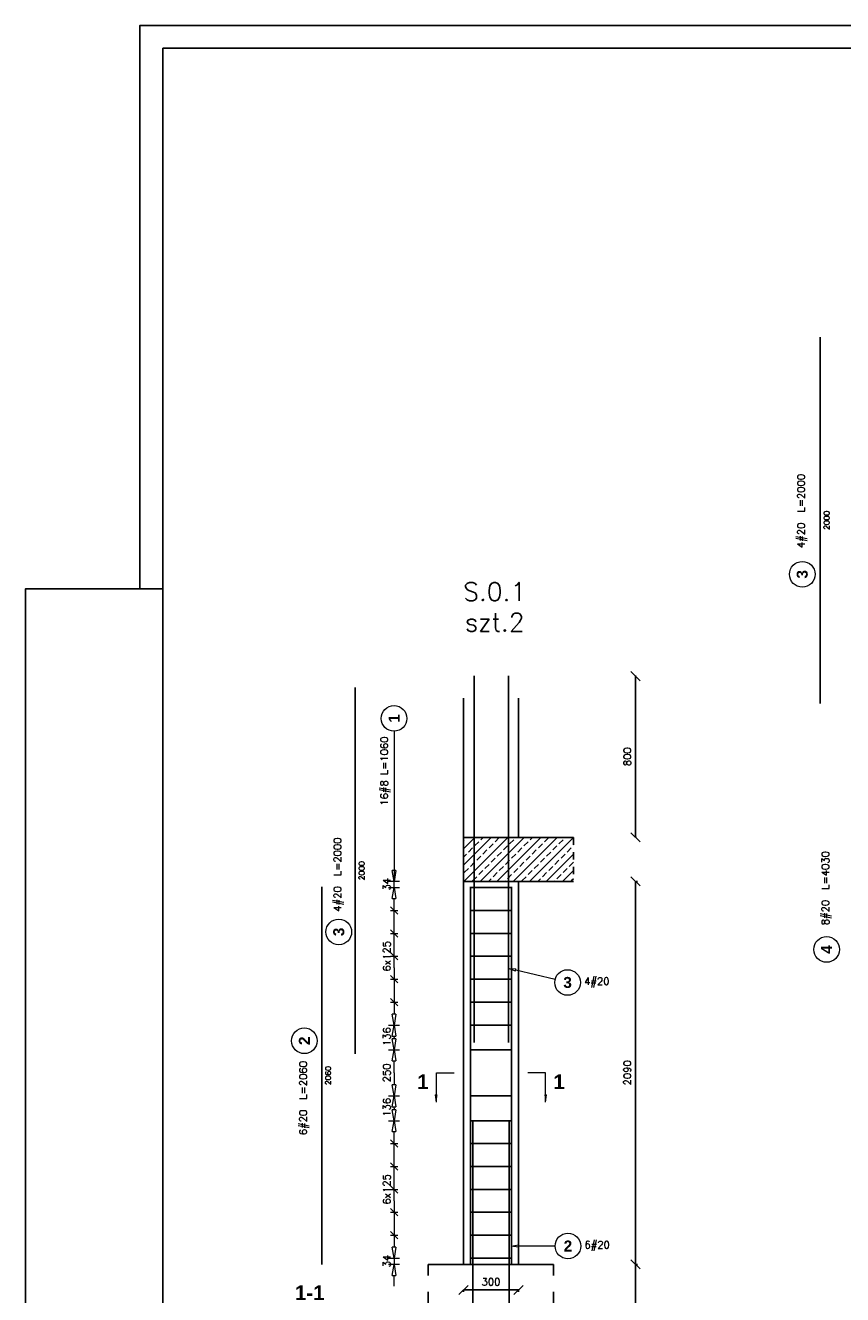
# Model space of a CAD drawing. Header units: millimetres. Extents: x -62590 to 46238, y 147773 to 522018.
# Tile 6 of 93: x 1238 to 5697, y 234716 to 241643. Entities that reach past the tile are written whole.
import ezdxf

# ---------------------------------------------------------------- set-up
doc = ezdxf.new("R2010")
doc.units = ezdxf.units.MM
doc.linetypes.add('ACAD_ISO03W100', pattern=[30, 12, -18])
doc.linetypes.add('DASHED', pattern=[2, 1, -1])
for name, color, linetype in [('!PB_Ramka', 7, 'Continuous'), ('AutoCAD_Structural_Detailing_deskowanie', 2, 'Continuous'), ('AutoCAD_Structural_Detailing_kształt pręta', 7, 'Continuous'), ('AutoCAD_Structural_Detailing_opis kształtu pręta', 7, 'Continuous'), ('AutoCAD_Structural_Detailing_opis rozkładu', 7, 'Continuous'), ('AutoCAD_Structural_Detailing_pręt wyrzucony', 7, 'Continuous'), ('AutoCAD_Structural_Detailing_rozkład pręta', 7, 'Continuous'), ('AutoCAD_Structural_Detailing_symbole graficzne', 7, 'Continuous'), ('e-cad_cienkie', 1, 'Continuous'), ('e-cad_opisy', 7, 'Continuous')]:
    doc.layers.add(name, color=color, linetype=linetype)
doc.styles.add('style1', font='simplex.shx')
doc.styles.add('style3', font='arialbd.ttf')
doc.styles.add('style5', font='arialbd.ttf')
doc.dimstyles.new('RBCT DIM 20', dxfattribs={"dimtxt": 40, "dimasz": 50, "dimexe": 2.5, "dimexo": 150, "dimgap": 25, "dimtad": 1, "dimdec": 0, "dimzin": 1, "dimtxsty": 'style1', "dimblk": 'OBLIQUE', "dimcen": 50, "dimclrd": 8, "dimclre": 8, "dimclrt": 2, "dimadec": 0, "dimazin": 0, "dimtfac": 1, "dimtdec": 0, "dimtmove": 0, "dimatfit": 3, "dimfxl": 1, "dimarcsym": 0})

# ---------------------------------------------------------------- blocks, each defined once
blk = doc.blocks.new('_Oblique')
at = {"color": 0, "linetype": 'ByBlock', "lineweight": -2}
blk.add_line((-0.5, -0.5), (0.5, 0.5), dxfattribs=at)
blk = doc.blocks.new('*D265')
at = {"layer": 'AutoCAD_Structural_Detailing_deskowanie', "color": 8, "lineweight": -2}
for p, q in [((4567.4, 234881.6), (4567.4, 236971.6)), ((4577.4, 236971.6), (4569.9, 236971.6)), ((4577.4, 234881.6), (4569.9, 234881.6))]:
    blk.add_line(p, q, dxfattribs=at)
at = {"layer": 'Defpoints', "color": 0, "ltscale": 40}
for p in [(4427.4, 236971.6), (4567.4, 236971.6), (4427.4, 234881.6)]:
    blk.add_point(p, dxfattribs=at)
at = {"layer": 'AutoCAD_Structural_Detailing_deskowanie', "color": 8, "lineweight": -2, "ltscale": 40, "xscale": 50, "yscale": 50, "zscale": 50}
for p, rotation in [((4567.4, 236971.6), 90), ((4567.4, 234881.6), 270)]:
    blk.add_blockref('_Oblique', p, dxfattribs=dict(at, rotation=rotation))
at = {"layer": 'AutoCAD_Structural_Detailing_deskowanie', "color": 2, "ltscale": 40, "insert": (4522.4, 235926.6), "char_height": 40, "attachment_point": 5, "rotation": 90, "style": 'style1'}
blk.add_mtext('2090', dxfattribs=at)
blk = doc.blocks.new('*D287')
at = {"layer": 'AutoCAD_Structural_Detailing_deskowanie', "color": 8, "lineweight": -2}
for p, q in [((4564.6, 238091.3), (4569.9, 238091.3)), ((4567.4, 238091.3), (4567.4, 237211.6)), ((4572.4, 237211.6), (4569.9, 237211.6))]:
    blk.add_line(p, q, dxfattribs=at)
at = {"layer": 'Defpoints', "color": 0, "ltscale": 40}
for p in [(4414.6, 238091.3), (4422.4, 237211.6), (4567.4, 237211.6)]:
    blk.add_point(p, dxfattribs=at)
at = {"layer": 'AutoCAD_Structural_Detailing_deskowanie', "color": 8, "lineweight": -2, "ltscale": 40, "xscale": 50, "yscale": 50, "zscale": 50}
for p, rotation in [((4567.4, 238091.3), 90), ((4567.4, 237211.6), 270)]:
    blk.add_blockref('_Oblique', p, dxfattribs=dict(at, rotation=rotation))
at = {"layer": 'AutoCAD_Structural_Detailing_deskowanie', "color": 2, "ltscale": 40, "insert": (4522.4, 237651.5), "char_height": 40, "attachment_point": 5, "rotation": 90, "style": 'style1'}
blk.add_mtext('800', dxfattribs=at)
blk = doc.blocks.new('*D288')
at = {"layer": 'AutoCAD_Structural_Detailing_deskowanie', "color": 8, "lineweight": -2}
for p, q in [((3628.3, 234741.6), (3928.3, 234741.6)), ((3628.3, 234731.6), (3628.3, 234739.1)), ((3928.3, 234731.6), (3928.3, 234739.1))]:
    blk.add_line(p, q, dxfattribs=at)
at = {"layer": 'Defpoints', "color": 0, "ltscale": 40}
for p in [(3628.3, 234881.6), (3928.3, 234881.6), (3928.3, 234741.6)]:
    blk.add_point(p, dxfattribs=at)
at = {"layer": 'AutoCAD_Structural_Detailing_deskowanie', "color": 8, "lineweight": -2, "ltscale": 40, "xscale": 50, "yscale": 50, "zscale": 50, "rotation": 180}
blk.add_blockref('_Oblique', (3628.3, 234741.6), dxfattribs=at)
at = {"layer": 'AutoCAD_Structural_Detailing_deskowanie', "color": 8, "lineweight": -2, "ltscale": 40, "xscale": 50, "yscale": 50, "zscale": 50}
blk.add_blockref('_Oblique', (3928.3, 234741.6), dxfattribs=at)
at = {"layer": 'AutoCAD_Structural_Detailing_deskowanie', "color": 2, "ltscale": 40, "insert": (3778.3, 234786.6), "char_height": 40, "attachment_point": 5, "style": 'style1'}
blk.add_mtext('300', dxfattribs=at)
blk = doc.blocks.new('*D290')
at = {"layer": 'Defpoints', "color": 0, "ltscale": 40}
for p in [(4427.4, 234881.6), (4120.4, 233581.6), (4567.4, 233581.6)]:
    blk.add_point(p, dxfattribs=at)
at = {"layer": 'e-cad_cienkie', "color": 8, "linetype": 'ByBlock', "lineweight": -2, "ltscale": 40}
for p, q in [((4567.4, 234881.6), (4567.4, 233581.6)), ((4577.4, 234881.6), (4569.9, 234881.6)), ((4270.4, 233581.6), (4569.9, 233581.6))]:
    blk.add_line(p, q, dxfattribs=at)
at = {"layer": 'e-cad_cienkie', "color": 8, "lineweight": -2, "ltscale": 40, "xscale": 50, "yscale": 50, "zscale": 50}
for p, rotation in [((4567.4, 234881.6), 90), ((4567.4, 233581.6), 270)]:
    blk.add_blockref('_Oblique', p, dxfattribs=dict(at, rotation=rotation))
at = {"layer": 'e-cad_cienkie', "color": 2, "ltscale": 40, "insert": (4522.4, 233863), "char_height": 40, "attachment_point": 5, "rotation": 90, "style": 'style1'}
blk.add_mtext('1300', dxfattribs=at)
blk = doc.blocks.new('*U306')
at = {"layer": 'e-cad_opisy', "color": 8, "ltscale": 0.4}
for points in [[(0, 0), (750, 0), (750, 420), (25, 420), (25, 297), (0, 297), (0, 0)], [(25, 297), (30, 297)]]:
    blk.add_lwpolyline(points, dxfattribs=at)
at = {"layer": 'e-cad_opisy', "color": 3, "ltscale": 0.4}
blk.add_lwpolyline([(30, 5), (745, 5), (745, 415), (30, 415), (30, 5)], dxfattribs=at)

msp = doc.modelspace()

# ---------------------------------------------------------------- hatches: boundary and pattern name
at = {"layer": 'AutoCAD_Structural_Detailing_symbole graficzne', "linetype": 'Continuous', "lineweight": 0}
for points in [[(3481.3, 235766.6), (3481.3, 235806.6), (3487, 235806.6)], [(4075.4, 235766.6), (4075.4, 235806.6), (4069.7, 235806.6)]]:
    msp.add_hatch(color=7, dxfattribs=at).paths.add_polyline_path(points, flags=0)
at = {"layer": 'e-cad_cienkie', "linetype": 'ByBlock', "ltscale": 40}
h = msp.add_hatch(dxfattribs=at)
h.set_pattern_fill('ANSI33', color=8, scale=10)
h.set_pattern_definition([(45, (6764.86, -13406.34), (-44.90128, 44.90128), []), (45, (6809.76, -13406.34), (-44.90128, 44.90128), [31.75, -15.875])])
h.paths.add_polyline_path([(4228.3, 237211.6), (3628.3, 237211.6), (3628.3, 236971.6), (4228.3, 236971.6)])

# ---------------------------------------------------------------- linework, layer by layer
at = {"layer": 'AutoCAD_Structural_Detailing_deskowanie', "color": 2, "linetype": 'Continuous'}
for p, q in [((3928.3, 236971.6), (3628.3, 236971.6)), ((3628.3, 236971.6), (3628.3, 234881.6)), ((3928.3, 236971.6), (3628.3, 236971.6)), ((3928.3, 234881.6), (3928.3, 236971.6)), ((3628.3, 234881.6), (3928.3, 234881.6))]:
    msp.add_line(p, q, dxfattribs=at)
at = {"layer": 'AutoCAD_Structural_Detailing_deskowanie', "color": 8, "linetype": 'ACAD_ISO03W100', "ltscale": 5}
for p, q in [((3436.3, 234881.6), (3436.3, 233581.6)), ((4120.4, 234881.6), (4120.4, 233581.6))]:
    msp.add_line(p, q, dxfattribs=at)
at = {"layer": 'AutoCAD_Structural_Detailing_deskowanie'}
msp.add_lwpolyline([(4120.4, 234881.6), (3436.3, 234881.6)], dxfattribs=at)
at = {"layer": 'AutoCAD_Structural_Detailing_kształt pręta', "color": 3}
for p, q in [((3686.3, 236092.3), (3686.3, 238092.3)), ((3874.4, 236092.3), (3874.4, 238092.3)), ((3666.3, 234881.6), (3666.3, 236941.6)), ((3890.3, 234881.6), (3890.3, 236941.6))]:
    msp.add_line(p, q, dxfattribs=at)
at = {"layer": 'AutoCAD_Structural_Detailing_kształt pręta', "color": 2}
for p, q in [((3666.3, 234881.6), (3686.3, 234881.6)), ((3668.1, 234881.6), (3688.1, 234881.6)), ((3668.1, 234881.6), (3688.1, 234881.6)), ((3868.6, 234881.6), (3888.6, 234881.6)), ((3868.6, 234881.6), (3888.6, 234881.6)), ((3870.3, 234881.6), (3890.3, 234881.6))]:
    msp.add_line(p, q, dxfattribs=at)
at = {"layer": 'AutoCAD_Structural_Detailing_opis kształtu pręta', "color": 8, "lineweight": 0}
for p, q in [((3911.8, 236480.8), (3874.4, 236496.6)), ((3874.4, 236496.6), (3914.9, 236493.8)), ((3911.8, 236480.8), (3914.9, 236493.8)), ((4128.3, 236435.9), (3913.3, 236487.3)), ((3888.6, 234981.6), (3928.6, 234988.3)), ((3928.6, 234974.9), (3888.6, 234981.6)), ((3928.6, 234974.9), (3928.6, 234988.3)), ((4128.3, 234981.6), (3928.6, 234981.6))]:
    msp.add_line(p, q, dxfattribs=at)
for centre in [(4196.4, 236419.6), (4198.3, 234981.6)]:
    msp.add_circle(centre, 70, dxfattribs=at)
at = {"layer": 'AutoCAD_Structural_Detailing_opis rozkładu', "color": 8, "lineweight": 0}
for p, q in [((3249.6, 237790.7), (3249.6, 236971.6)), ((3249.6, 237091.6), (3249.6, 237031.6)), ((3249.6, 236971.6), (3239.6, 237031.6)), ((3259.6, 237031.6), (3239.6, 237031.6)), ((3259.6, 237031.6), (3249.6, 236971.6)), ((3279.6, 236971.6), (3219.6, 236971.6)), ((3249.6, 236937.6), (3249.6, 236971.6)), ((3219.6, 236937.6), (3279.6, 236937.6)), ((3239.6, 236877.6), (3249.6, 236937.6)), ((3239.6, 236877.6), (3259.6, 236877.6)), ((3249.6, 236937.6), (3259.6, 236877.6)), ((3249.6, 236812.6), (3249.6, 236877.6)), ((3269.6, 236792.6), (3229.6, 236832.6)), ((3229.6, 236812.6), (3269.6, 236812.6)), ((3249.6, 236687.6), (3249.6, 236812.6)), ((3269.6, 236667.6), (3229.6, 236707.6)), ((3229.6, 236687.6), (3269.6, 236687.6)), ((3249.6, 236562.6), (3249.6, 236687.6)), ((3269.6, 236542.6), (3229.6, 236582.6)), ((3229.6, 236562.6), (3269.6, 236562.6)), ((3249.6, 236500.1), (3249.6, 236562.6)), ((3249.6, 236500.1), (3249.6, 236437.6)), ((3229.6, 236457.6), (3269.6, 236417.6)), ((3229.6, 236437.6), (3269.6, 236437.6)), ((3249.6, 236437.6), (3249.6, 236312.6)), ((3229.6, 236332.6), (3269.6, 236292.6)), ((3229.6, 236312.6), (3269.6, 236312.6)), ((3249.6, 236312.6), (3249.6, 236247.6)), ((3219.6, 236187.6), (3279.6, 236187.6)), ((3219.6, 236187.6), (3279.6, 236187.6)), ((3249.6, 236187.6), (3239.6, 236247.6)), ((3259.6, 236247.6), (3239.6, 236247.6)), ((3239.6, 236127.6), (3249.6, 236187.6)), ((3259.6, 236247.6), (3249.6, 236187.6)), ((3249.6, 236187.6), (3259.6, 236127.6)), ((3239.6, 236127.6), (3259.6, 236127.6)), ((3249.6, 236119.6), (3249.6, 236127.6)), ((3249.6, 236119.6), (3249.6, 236111.6)), ((3219.6, 236051.6), (3279.6, 236051.6)), ((3219.6, 236051.6), (3279.6, 236051.6)), ((3249.6, 236051.6), (3239.6, 236111.6)), ((3259.6, 236111.6), (3239.6, 236111.6)), ((3239.6, 235991.6), (3249.6, 236051.6)), ((3259.6, 236111.6), (3249.6, 236051.6)), ((3249.6, 236051.6), (3259.6, 235991.6)), ((3239.6, 235991.6), (3259.6, 235991.6)), ((3249.6, 235926.6), (3249.6, 235991.6)), ((3249.6, 235926.6), (3249.6, 235861.6)), ((3249.6, 235801.6), (3239.6, 235861.6)), ((3259.6, 235861.6), (3239.6, 235861.6)), ((3259.6, 235861.6), (3249.6, 235801.6)), ((3219.6, 235801.6), (3279.6, 235801.6)), ((3219.6, 235801.6), (3279.6, 235801.6)), ((3239.6, 235741.6), (3249.6, 235801.6)), ((3249.6, 235801.6), (3259.6, 235741.6)), ((3239.6, 235741.6), (3259.6, 235741.6)), ((3249.6, 235665.6), (3239.6, 235725.6)), ((3259.6, 235725.6), (3239.6, 235725.6)), ((3249.6, 235733.6), (3249.6, 235741.6)), ((3249.6, 235733.6), (3249.6, 235725.6)), ((3259.6, 235725.6), (3249.6, 235665.6)), ((3219.6, 235665.6), (3279.6, 235665.6)), ((3219.6, 235665.6), (3279.6, 235665.6)), ((3239.6, 235605.6), (3249.6, 235665.6)), ((3249.6, 235665.6), (3259.6, 235605.6)), ((3269.6, 235520.6), (3229.6, 235560.6)), ((3239.6, 235605.6), (3259.6, 235605.6)), ((3249.6, 235540.6), (3249.6, 235605.6)), ((3229.6, 235540.6), (3269.6, 235540.6)), ((3249.6, 235415.6), (3249.6, 235540.6)), ((3269.6, 235395.6), (3229.6, 235435.6)), ((3229.6, 235415.6), (3269.6, 235415.6)), ((3249.6, 235290.6), (3249.6, 235415.6)), ((3269.6, 235270.6), (3229.6, 235310.6)), ((3229.6, 235290.6), (3269.6, 235290.6)), ((3249.6, 235228.1), (3249.6, 235290.6)), ((3249.6, 235228.1), (3249.6, 235165.6)), ((3229.6, 235185.6), (3269.6, 235145.6)), ((3229.6, 235165.6), (3269.6, 235165.6)), ((3249.6, 235165.6), (3249.6, 235040.6)), ((3229.6, 235060.6), (3269.6, 235020.6)), ((3229.6, 235040.6), (3269.6, 235040.6)), ((3249.6, 235040.6), (3249.6, 234975.6)), ((3249.6, 234915.6), (3239.6, 234975.6)), ((3259.6, 234975.6), (3239.6, 234975.6)), ((3259.6, 234975.6), (3249.6, 234915.6)), ((3219.6, 234915.6), (3279.6, 234915.6)), ((3279.6, 234881.6), (3219.6, 234881.6)), ((3239.6, 234821.6), (3249.6, 234881.6)), ((3249.6, 234915.6), (3249.6, 234881.6)), ((3249.6, 234881.6), (3259.6, 234821.6)), ((3239.6, 234821.6), (3259.6, 234821.6)), ((3249.6, 234761.6), (3249.6, 234821.6))]:
    msp.add_line(p, q, dxfattribs=at)
msp.add_circle((3249.6, 237860.7), 70, dxfattribs=at)
at = {"layer": 'AutoCAD_Structural_Detailing_pręt wyrzucony', "color": 3}
for p, q in [((5575.1, 237941.6, 86.1), (5575.1, 239941.6, 86.1)), ((3037.8, 236029.6, -60.9), (3037.8, 238029.6, -60.9)), ((2854.8, 234881.6, 70.9), (2854.8, 236941.6, 70.9))]:
    msp.add_line(p, q, dxfattribs=at)
at = {"layer": 'AutoCAD_Structural_Detailing_pręt wyrzucony', "color": 8, "lineweight": 0}
for centre in [(5477, 238647.2), (2948.1, 236695.5), (5609.8, 236599.8), (2760.1, 236101.5)]:
    msp.add_circle(centre, 70, dxfattribs=at)
at = {"layer": 'AutoCAD_Structural_Detailing_rozkład pręta', "color": 3, "linetype": 'ByBlock', "lineweight": 25}
for p, q in [((3682.3, 236937.6), (3662.3, 236937.6)), ((3682.3, 236937.6), (3662.3, 236937.6)), ((3696.5, 236937.6), (3662.3, 236937.6)), ((3703.5, 236937.6), (3668.2, 236937.6)), ((3682.3, 236937.6), (3874.3, 236937.6)), ((3874.3, 236937.6), (3682.3, 236937.6)), ((3696.5, 236937.6), (3731.8, 236937.6)), ((3894.3, 236937.6), (3874.3, 236937.6)), ((3894.3, 236937.6), (3874.3, 236937.6)), ((3682.3, 236812.6), (3662.3, 236812.6)), ((3682.3, 236812.6), (3662.3, 236812.6)), ((3696.5, 236812.6), (3662.3, 236812.6)), ((3703.5, 236812.6), (3668.2, 236812.6)), ((3682.3, 236812.6), (3874.3, 236812.6)), ((3874.3, 236812.6), (3682.3, 236812.6)), ((3696.5, 236812.6), (3731.8, 236812.6)), ((3894.3, 236812.6), (3874.3, 236812.6)), ((3894.3, 236812.6), (3874.3, 236812.6)), ((3682.3, 236687.6), (3662.3, 236687.6)), ((3682.3, 236687.6), (3662.3, 236687.6)), ((3696.5, 236687.6), (3662.3, 236687.6)), ((3703.5, 236687.6), (3668.2, 236687.6)), ((3682.3, 236687.6), (3874.3, 236687.6)), ((3874.3, 236687.6), (3682.3, 236687.6)), ((3696.5, 236687.6), (3731.8, 236687.6)), ((3894.3, 236687.6), (3874.3, 236687.6)), ((3894.3, 236687.6), (3874.3, 236687.6)), ((3682.3, 236562.6), (3662.3, 236562.6)), ((3682.3, 236562.6), (3662.3, 236562.6)), ((3696.5, 236562.6), (3662.3, 236562.6)), ((3703.5, 236562.6), (3668.2, 236562.6)), ((3682.3, 236562.6), (3874.3, 236562.6)), ((3874.3, 236562.6), (3682.3, 236562.6)), ((3696.5, 236562.6), (3731.8, 236562.6)), ((3894.3, 236562.6), (3874.3, 236562.6)), ((3894.3, 236562.6), (3874.3, 236562.6)), ((3682.3, 236437.6), (3662.3, 236437.6)), ((3682.3, 236437.6), (3662.3, 236437.6)), ((3696.5, 236437.6), (3662.3, 236437.6)), ((3703.5, 236437.6), (3668.2, 236437.6)), ((3682.3, 236437.6), (3874.3, 236437.6)), ((3874.3, 236437.6), (3682.3, 236437.6)), ((3696.5, 236437.6), (3731.8, 236437.6)), ((3894.3, 236437.6), (3874.3, 236437.6)), ((3894.3, 236437.6), (3874.3, 236437.6)), ((3682.3, 236312.6), (3662.3, 236312.6)), ((3682.3, 236312.6), (3662.3, 236312.6)), ((3696.5, 236312.6), (3662.3, 236312.6)), ((3703.5, 236312.6), (3668.2, 236312.6)), ((3682.3, 236312.6), (3874.3, 236312.6)), ((3874.3, 236312.6), (3682.3, 236312.6)), ((3696.5, 236312.6), (3731.8, 236312.6)), ((3894.3, 236312.6), (3874.3, 236312.6)), ((3894.3, 236312.6), (3874.3, 236312.6)), ((3682.3, 236187.6), (3662.3, 236187.6)), ((3682.3, 236187.6), (3662.3, 236187.6)), ((3696.5, 236187.6), (3662.3, 236187.6)), ((3703.5, 236187.6), (3668.2, 236187.6)), ((3682.3, 236187.6), (3874.3, 236187.6)), ((3874.3, 236187.6), (3682.3, 236187.6)), ((3696.5, 236187.6), (3731.8, 236187.6)), ((3894.3, 236187.6), (3874.3, 236187.6)), ((3894.3, 236187.6), (3874.3, 236187.6)), ((3682.3, 236051.6), (3662.3, 236051.6)), ((3682.3, 236051.6), (3662.3, 236051.6)), ((3696.5, 236051.6), (3662.3, 236051.6)), ((3703.5, 236051.6), (3668.2, 236051.6)), ((3682.3, 236051.6), (3874.3, 236051.6)), ((3874.3, 236051.6), (3682.3, 236051.6)), ((3696.5, 236051.6), (3731.8, 236051.6)), ((3894.3, 236051.6), (3874.3, 236051.6)), ((3894.3, 236051.6), (3874.3, 236051.6)), ((3682.3, 235801.6), (3662.3, 235801.6)), ((3682.3, 235801.6), (3662.3, 235801.6)), ((3696.5, 235801.6), (3662.3, 235801.6)), ((3703.5, 235801.6), (3668.2, 235801.6)), ((3682.3, 235801.6), (3874.3, 235801.6)), ((3874.3, 235801.6), (3682.3, 235801.6)), ((3696.5, 235801.6), (3731.8, 235801.6)), ((3894.3, 235801.6), (3874.3, 235801.6)), ((3894.3, 235801.6), (3874.3, 235801.6)), ((3682.3, 235665.6), (3662.3, 235665.6)), ((3682.3, 235665.6), (3662.3, 235665.6)), ((3696.5, 235665.6), (3662.3, 235665.6)), ((3703.5, 235665.6), (3668.2, 235665.6)), ((3682.3, 235665.6), (3874.3, 235665.6)), ((3874.3, 235665.6), (3682.3, 235665.6)), ((3696.5, 235665.6), (3731.8, 235665.6)), ((3894.3, 235665.6), (3874.3, 235665.6)), ((3894.3, 235665.6), (3874.3, 235665.6)), ((3682.3, 235540.6), (3662.3, 235540.6)), ((3682.3, 235540.6), (3662.3, 235540.6)), ((3696.5, 235540.6), (3662.3, 235540.6)), ((3703.5, 235540.6), (3668.2, 235540.6)), ((3682.3, 235540.6), (3874.3, 235540.6)), ((3874.3, 235540.6), (3682.3, 235540.6)), ((3696.5, 235540.6), (3731.8, 235540.6)), ((3894.3, 235540.6), (3874.3, 235540.6)), ((3894.3, 235540.6), (3874.3, 235540.6)), ((3682.3, 235415.6), (3662.3, 235415.6)), ((3682.3, 235415.6), (3662.3, 235415.6)), ((3696.5, 235415.6), (3662.3, 235415.6)), ((3703.5, 235415.6), (3668.2, 235415.6)), ((3682.3, 235415.6), (3874.3, 235415.6)), ((3874.3, 235415.6), (3682.3, 235415.6)), ((3696.5, 235415.6), (3731.8, 235415.6)), ((3894.3, 235415.6), (3874.3, 235415.6)), ((3894.3, 235415.6), (3874.3, 235415.6)), ((3682.3, 235290.6), (3662.3, 235290.6)), ((3682.3, 235290.6), (3662.3, 235290.6)), ((3696.5, 235290.6), (3662.3, 235290.6)), ((3703.5, 235290.6), (3668.2, 235290.6)), ((3682.3, 235290.6), (3874.3, 235290.6)), ((3874.3, 235290.6), (3682.3, 235290.6)), ((3696.5, 235290.6), (3731.8, 235290.6)), ((3894.3, 235290.6), (3874.3, 235290.6)), ((3894.3, 235290.6), (3874.3, 235290.6)), ((3682.3, 235165.6), (3662.3, 235165.6)), ((3682.3, 235165.6), (3662.3, 235165.6)), ((3696.5, 235165.6), (3662.3, 235165.6)), ((3703.5, 235165.6), (3668.2, 235165.6)), ((3682.3, 235165.6), (3874.3, 235165.6)), ((3874.3, 235165.6), (3682.3, 235165.6)), ((3696.5, 235165.6), (3731.8, 235165.6)), ((3894.3, 235165.6), (3874.3, 235165.6)), ((3894.3, 235165.6), (3874.3, 235165.6)), ((3682.3, 235040.6), (3662.3, 235040.6)), ((3682.3, 235040.6), (3662.3, 235040.6)), ((3696.5, 235040.6), (3662.3, 235040.6)), ((3703.5, 235040.6), (3668.2, 235040.6)), ((3682.3, 235040.6), (3874.3, 235040.6)), ((3874.3, 235040.6), (3682.3, 235040.6)), ((3696.5, 235040.6), (3731.8, 235040.6)), ((3894.3, 235040.6), (3874.3, 235040.6)), ((3894.3, 235040.6), (3874.3, 235040.6)), ((3682.3, 234915.6), (3662.3, 234915.6)), ((3682.3, 234915.6), (3662.3, 234915.6)), ((3696.5, 234915.6), (3662.3, 234915.6)), ((3703.5, 234915.6), (3668.2, 234915.6)), ((3682.3, 234915.6), (3874.3, 234915.6)), ((3874.3, 234915.6), (3682.3, 234915.6)), ((3696.5, 234915.6), (3731.8, 234915.6)), ((3894.3, 234915.6), (3874.3, 234915.6)), ((3894.3, 234915.6), (3874.3, 234915.6))]:
    msp.add_line(p, q, dxfattribs=at)
at = {"layer": 'AutoCAD_Structural_Detailing_symbole graficzne', "color": 7, "linetype": 'Continuous', "lineweight": 0}
for p, q in [((3481.3, 235926.6), (3577.3, 235926.6)), ((3481.3, 235766.6), (3481.3, 235926.6)), ((4075.4, 235926.6), (3979.4, 235926.6)), ((4075.4, 235766.6), (4075.4, 235926.6)), ((3481.3, 235806.6), (3475.6, 235806.6)), ((3481.3, 235766.6), (3475.6, 235806.6)), ((4075.4, 235806.6), (4081.1, 235806.6)), ((4075.4, 235766.6), (4081.1, 235806.6))]:
    msp.add_line(p, q, dxfattribs=at)
at = {"layer": 'e-cad_cienkie', "color": 1, "linetype": 'ByBlock', "ltscale": 40}
for p, q in [((3628.3, 237211.6), (3628.3, 237971.6)), ((3928.3, 237211.6), (3928.3, 237971.6))]:
    msp.add_line(p, q, dxfattribs=at)
at = {"layer": 'e-cad_cienkie', "color": 8, "linetype": 'DASHED', "ltscale": 40}
msp.add_line((4228.3, 237211.6), (4228.3, 236971.6), dxfattribs=at)
at = {"layer": 'e-cad_cienkie', "linetype": 'ByBlock', "ltscale": 40}
for p, q in [((3679.6, 235665.6), (3679.6, 233981.6)), ((3878.1, 235665.6), (3878.1, 233981.6))]:
    msp.add_line(p, q, dxfattribs=at)
at = {"layer": 'e-cad_cienkie', "color": 1, "linetype": 'ByBlock', "ltscale": 40}
msp.add_lwpolyline([(4228.3, 237211.6), (3628.3, 237211.6), (3628.3, 236971.6), (4228.3, 236971.6)], dxfattribs=at)

# ---------------------------------------------------------------- block references
at = {"layer": '!PB_Ramka', "xscale": 25, "yscale": 25, "zscale": 25}
msp.add_blockref('*U306', (1238, 231142.6), dxfattribs=at)

# ---------------------------------------------------------------- texts
at = {"color": 1, "insert": (3798.8, 238602.5), "char_height": 100, "attachment_point": 2, "style": 'style1'}
msp.add_mtext('S.0.1\\Pszt.2', dxfattribs=at)
at = {"layer": 'AutoCAD_Structural_Detailing_opis kształtu pręta', "color": 1, "char_height": 60, "attachment_point": 5, "style": 'style3'}
for s, insert in [('3', (4196.4, 236419.6)), ('2', (4198.3, 234981.6))]:
    msp.add_mtext(s, dxfattribs=dict(at, insert=insert))
at = {"layer": 'AutoCAD_Structural_Detailing_opis kształtu pręta', "color": 2, "char_height": 40, "attachment_point": 5, "style": 'style1'}
for s, insert in [('4#20  ', (4355.9, 236419.6)), ('6#20  ', (4357.8, 234981.6))]:
    msp.add_mtext(s, dxfattribs=dict(at, insert=insert))
at = {"layer": 'AutoCAD_Structural_Detailing_opis rozkładu', "color": 1, "insert": (3249.6, 237860.7), "char_height": 60, "attachment_point": 5, "rotation": 90, "style": 'style3'}
msp.add_mtext('1', dxfattribs=at)
at = {"layer": 'AutoCAD_Structural_Detailing_opis rozkładu', "color": 2, "char_height": 40, "rotation": 90, "style": 'style1'}
for s, insert, attachment_point in [('16#8 L=1060', (3202.9, 237573.5), 5), ('34', (3229.6, 236921.3), 7), ('6x125', (3229.6, 236479.8), 7), ('136', (3229.6, 236072.9), 7), ('250', (3229.6, 235875.2), 7), ('136', (3229.6, 235686.9), 7), ('6x125', (3229.6, 235207.8), 7), ('34', (3229.6, 234865.3), 7)]:
    msp.add_mtext(s, dxfattribs=dict(at, insert=insert, attachment_point=attachment_point))
at = {"layer": 'AutoCAD_Structural_Detailing_pręt wyrzucony', "color": 2, "attachment_point": 5, "rotation": 90, "style": 'style1'}
for s, insert, char_height in [('4#20  L=2000', (5477, 238992.6), 40), ('2000', (5610.1, 238941.6, 86.1), 30), ('4#20  L=2000', (2948.1, 237008.4), 40), ('8#20  L=4030', (5609.8, 236934.3), 40), ('2000', (3072.8, 237029.6, -60.9), 30), ('6#20  L=2060', (2760.1, 235788.7), 40), ('2060', (2889.8, 235911.6, 70.9), 30)]:
    msp.add_mtext(s, dxfattribs=dict(at, insert=insert, char_height=char_height))
at = {"layer": 'AutoCAD_Structural_Detailing_pręt wyrzucony', "color": 1, "char_height": 60, "attachment_point": 5, "rotation": 90, "style": 'style3'}
for s, insert in [('3', (5477, 238647.2)), ('3', (2948.1, 236695.5)), ('4', (5609.8, 236599.8)), ('2', (2760.1, 236101.5))]:
    msp.add_mtext(s, dxfattribs=dict(at, insert=insert))
at = {"layer": 'AutoCAD_Structural_Detailing_symbole graficzne', "color": 1, "char_height": 80, "attachment_point": 5, "style": 'style5'}
for s, insert in [('1', (3406.7, 235877.6)), ('1', (4150, 235877.6)), ('1-1', (2789.5, 234726.5))]:
    msp.add_mtext(s, dxfattribs=dict(at, insert=insert))

# ---------------------------------------------------------------- dimensions: what is measured, and where the dimension line sits
at = {"layer": 'AutoCAD_Structural_Detailing_deskowanie'}
dim = msp.add_linear_dim(base=(4567.4, 237211.6), p1=(4414.6, 238091.3), p2=(4422.4, 237211.6), angle=90, text='800', dimstyle='RBCT DIM 20', override={"dimtmove": 1}, dxfattribs=at)
dim.commit()
dim.dimension.update_dxf_attribs({"geometry": '*D287', "text_midpoint": (4522.4, 237651.5)})
for p1, p2, picture, middle in [((4427.4, 234881.6), (4427.4, 236971.6), '*D265', (4522.4, 235926.6)), ((3628.3, 234881.6), (3928.3, 234881.6), '*D288', (3778.3, 234786.6))]:
    dim = msp.add_aligned_dim(p1=p1, p2=p2, distance=-140, dimstyle='RBCT DIM 20', override={"dimscale": 1, "dimtmove": 1}, dxfattribs=at)
    dim.commit()
    dim.dimension.update_dxf_attribs({"geometry": picture, "text_midpoint": middle})
at = {"layer": 'e-cad_cienkie', "color": 2, "linetype": 'ByBlock', "ltscale": 40}
dim = msp.add_linear_dim(base=(4567.4, 233581.6), p1=(4427.4, 234881.6), p2=(4120.4, 233581.6), angle=270, dimstyle='RBCT DIM 20', override={"dimtmove": 1}, dxfattribs=at)
dim.commit()
dim.dimension.update_dxf_attribs({"geometry": '*D290', "text_midpoint": (4567.4, 233863), "dimtype": 160})

doc.saveas('drawing.dxf')
